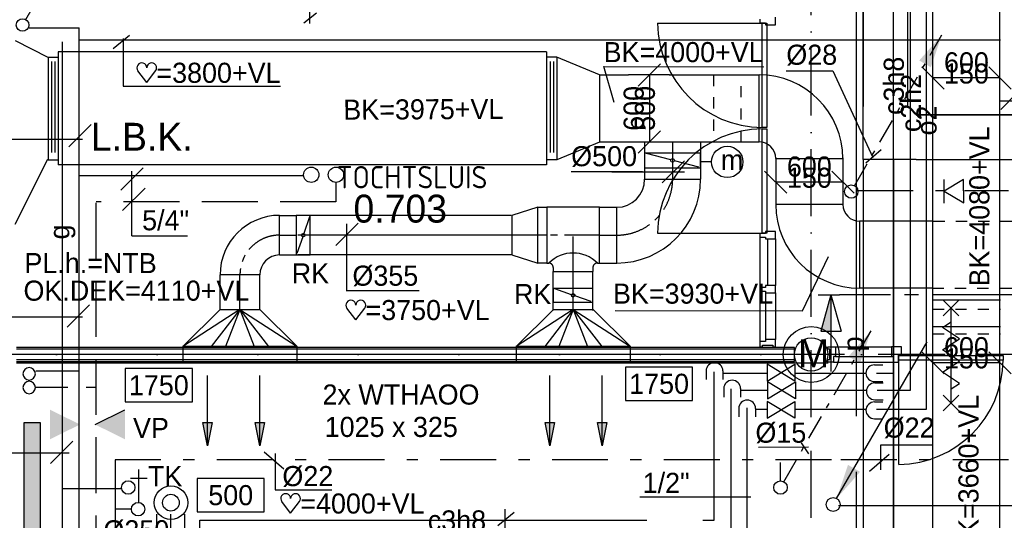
# Model space of a CAD drawing. Extents: x -866131 to -691536, y 173952 to 258052.
# Tile 21 of 160: x -833384 to -824575, y 208136 to 212620. Entities that reach past the tile are written whole.
import ezdxf
from ezdxf.enums import TextEntityAlignment as Align

# ---------------------------------------------------------------- set-up
doc = ezdxf.new("R2010")
doc.units = 0
doc.header["$LTSCALE"] = 100
for name, pattern in [('2322000', [45, 40, -5]), ('2322003', [45, 40, -5]), ('2322004', [45, 40, -5]), ('2322005', [45, 40, -5]), ('2322107', [2000, 1000, 1000]), ('2322108', [7, 5, -2]), ('2322109', [10, 5, -2, 1, -2]), ('2322121', [2000, 1000, 1000]), ('2322134', [45, 40, -5]), ('B-SL0', [100000000.0, 0, -100000000.0]), ('CENTER2', [11.25, 7.5, -1.25, 1.25, -1.25]), ('CENTER4', [5, 3.125, -0.625, 0.625, -0.625]), ('DASHDOT', [9, 6, -1.5, 0, -1.5]), ('HIDDEN', [2, 1, -1]), ('LURETOUR', [6, 4, -2])]:
    doc.linetypes.add(name, pattern=pattern)
doc.layers.get('0').update_dxf_attribs({"linetype": 'CONTINUOUS'})
for name, color, linetype in [('AL$7----_STRAMIEN', 1, 'DASHDOT'), ('AL$8----_HULPKOLOM', 2, 'CONTINUOUS'), ('AL$8----_HULPLIJNEN', 2, 'CONTINUOUS'), ('AL22----_BINNENWAND', 7, 'CONTINUOUS'), ('AL28----_KONSTRUKTIE', 3, 'CONTINUOUS'), ('AL31----_BUITENKOZ', 7, 'CONTINUOUS'), ('AL32----_BINNENKOZ', 7, 'CONTINUOUS'), ('AL65----_BEVEILIGING', 7, 'CONTINUOUS'), ('AL74----_INRSANITAIR', 7, 'CONTINUOUS'), ('ALL-----_REFLIJNEN', 8, 'CONTINUOUS'), ('BOUW', 8, 'CONTINUOUS'), ('DOORSNEDE', 1, 'CONTINUOUS'), ('KABELGOOT', 8, 'CONTINUOUS'), ('WI561---', 1, 'CONTINUOUS'), ('WL$1----', 4, 'CONTINUOUS'), ('WL524---', 4, 'CONTINUOUS'), ('WL531---', 4, 'CONTINUOUS'), ('WL541---', 4, 'CONTINUOUS'), ('WL561---', 4, 'CONTINUOUS'), ('WL561---_AANVOER', 4, 'CONTINUOUS'), ('WL561---_RETOUR', 4, 'CONTINUOUS'), ('WL570---', 3, 'CONTINUOUS'), ('WL570---_HARTLIJN', 7, 'CONTINUOUS'), ('WL570---_RETOUR', 3, 'CONTINUOUS'), ('WL570---_TOEVOER', 3, 'CONTINUOUS'), ('WM$1----', 1, 'CONTINUOUS'), ('WM541---', 1, 'CONTINUOUS'), ('WM570---', 1, 'CONTINUOUS')]:
    doc.layers.add(name, color=color, linetype=linetype)
doc.styles.add('BURO-018', font='BUROFONT.shx', dxfattribs={"height": 180})
doc.styles.add('BURO-025', font='BUROFONT.shx', dxfattribs={"height": 250})
doc.styles.add('BURO-050', font='BUROFONT.shx', dxfattribs={"height": 500})
doc.styles.get("Standard").update_dxf_attribs({"font": 'ISOCP'})

# ---------------------------------------------------------------- blocks, each defined once
blk = doc.blocks.new('A$C762F268B')
at = {"layer": 'WL561---_RETOUR', "color": 1}
for centre in [(56.2, 177.8), (56.2, 56.2)]:
    blk.add_circle(centre, 56.2, dxfattribs=at)
blk = doc.blocks.new('A$C308E2E07')
at = {"layer": 'WL561---'}
blk.add_blockref('A$C762F268B', (0, 0), dxfattribs=at)
blk = doc.blocks.new('LDV1109')
at = {"color": 0, "linetype": 'CONTINUOUS'}
for p, q in [((5.875, 10.176), (6.75, 11.691)), ((5.312, 9.202), (5.5, 9.526)), ((4, 6.928), (4.937, 8.552)), ((3.437, 5.954), (3.625, 6.279)), ((2.125, 3.681), (3.062, 5.304)), ((1.562, 2.706), (1.75, 3.031)), ((0.25, 0.433), (1.187, 2.057))]:
    blk.add_line(p, q, dxfattribs=at)
blk.add_lwpolyline([(6.75, 11.691, 0, 1, 0), (5.5, 9.526, 1, 1, 0)], format="xyseb", dxfattribs=at)
blk.add_circle((0, 0), 0.5, dxfattribs=at)
blk = doc.blocks.new('LDV3121')
at = {"color": 0, "linetype": 'CONTINUOUS'}
blk.add_line((0.25, 0.433), (6.75, 11.691), dxfattribs=at)
blk.add_lwpolyline([(0.25, 0.433, 0, 1, 0), (1.5, 2.598, 1, 1, 0)], format="xyseb", dxfattribs=at)
blk.add_circle((0, 0), 0.5, dxfattribs=at)
blk = doc.blocks.new('A$C4B192442')
at = {"layer": 'WL524---', "color": 2, "xscale": 124.5, "yscale": 124.5, "zscale": 124.5}
blk.add_blockref('LDV3121', (62.2, 62.2), dxfattribs=at)
blk = doc.blocks.new('LU-2D-K-258')
at = {"color": 0, "linetype": 'CONTINUOUS'}
for p, q in [((-0.5, 300), (0.5, 300)), ((-0.5, -300), (0.5, -300))]:
    blk.add_line(p, q, dxfattribs=at)
blk = doc.blocks.new('*U175', base_point=(3479.9, 37339))
at = {"layer": 'WM570---', "linetype": 'CONTINUOUS'}
for p, q in [((3579.6, 37738.7), (3380.2, 37539.2)), ((3479.9, 37639), (3479.9, 37039)), ((3579.6, 37138.7), (3380.2, 36939.2))]:
    blk.add_line(p, q, dxfattribs=at)
at = {"layer": 'WM570---', "linetype": 'CONTINUOUS', "style": 'BURO-018'}
for s, p in [('600', (3429.9, 37339)), ('500', (3529.9, 37339))]:
    blk.add_text(s, height=180, rotation=90, dxfattribs=at).set_placement(p, align=Align.CENTER)
blk = doc.blocks.new('LU-1D-K-1F4')
at = {"color": 0, "linetype": 'CONTINUOUS'}
for p, q in [((-0.5, 250), (0.5, 250)), ((-0.5, -250), (0.5, -250))]:
    blk.add_line(p, q, dxfattribs=at)
at = {"layer": 'WL570---_HARTLIJN', "linetype": 'CENTER2'}
blk.add_line((-0.5, 0), (0.5, 0), dxfattribs=at)
blk = doc.blocks.new('LU-1D-B--1-1635A163')
at = {"color": 0, "linetype": 'CONTINUOUS'}
for p, q in [((-355, -177.5), (-355, 177.5)), ((-177.5, -355), (177.5, -355))]:
    blk.add_line(p, q, dxfattribs=at)
for radius in [532.5, 177.5]:
    blk.add_arc((-355, -355), radius, 0, 90, dxfattribs=at)
at = {"layer": 'WL570---_HARTLIJN', "linetype": 'CENTER4'}
blk.add_arc((-355, -355), 355, 0, 90, dxfattribs=at)
blk = doc.blocks.new('LU-1D-K-163')
at = {"color": 0, "linetype": 'CONTINUOUS'}
for p, q in [((-0.5, 177.5), (0.5, 177.5)), ((-0.5, -177.5), (0.5, -177.5))]:
    blk.add_line(p, q, dxfattribs=at)
at = {"layer": 'WL570---_HARTLIJN', "linetype": 'CENTER2'}
blk.add_line((-0.5, 0), (0.5, 0), dxfattribs=at)
blk = doc.blocks.new('LU-1D-KL-1F482')
at = {"color": 0, "linetype": 'CONTINUOUS'}
for p, q in [((-65.2, 250), (-65.2, -250)), ((65.2, 250), (-65.2, 250)), ((61, 234.2), (4.1, 15.8)), ((65.2, -250), (65.2, 250)), ((-4.1, -15.8), (-61, -234.2)), ((-65.2, -250), (65.2, -250))]:
    blk.add_line(p, q, dxfattribs=at)
blk.add_circle((0, 0), 16.3, dxfattribs=at)
blk = doc.blocks.new('EH100000')
at = {"linetype": 'BYBLOCK'}
for p, q in [((1, 0.5), (0, 0.5)), ((1, 0.5, 1), (0, 0.5, 1)), ((0, -0.5, 1), (1, -0.5, 1)), ((1, -0.5), (0, -0.5))]:
    blk.add_line(p, q, dxfattribs=at)
at = {"linetype": 'BYBLOCK', "invisible_edges": 15}
for points in [[(1, -0.5), (0, -0.5), (0, 0.5), (1, 0.5)], [(0, 0.5), (1, 0.5), (1, 0.5, 1), (0, 0.5, 1)], [(0, -0.5, 1), (1, -0.5, 1), (1, -0.5), (0, -0.5)]]:
    blk.add_3dface(points, dxfattribs=at)
blk = doc.blocks.new('EH100005')
blk.add_lwpolyline([(-1, -0.5), (0, -0.5), (0, 0.5), (-1, 0.5)])
blk = doc.blocks.new('KG2II')
at = {"linetype": 'B-SL0'}
for p, q in [((275, -200), (275, 200)), ((-200, -275), (200, -275))]:
    blk.add_line(p, q, dxfattribs=at)
at = {"linetype": 'BYBLOCK'}
for points in [[(-200, -275), (-200, 200), (-200, 200), (275, 200)], [(275, -200), (275, -200), (200, -275), (200, -275)]]:
    blk.add_lwpolyline(points, dxfattribs=at)
at = {"flags": 3}
blk.add_attdef('HULPSTUK', (0, 0), '', height=1, rotation=270, dxfattribs=at)
blk = doc.blocks.new('LU-ORNAM-C8C810')
at = {"color": 0, "linetype": 'CONTINUOUS'}
for radius in [100, 50]:
    blk.add_circle((0, 0), radius, dxfattribs=at)
at = {"color": 0, "linetype": 'CONTINUOUS', "style": 'BURO-018', "flags": 1}
for tag, p in [('LU_ID', (0, 0)), ('LU_DEBIET', (0, -3)), ('LU_FABR', (0, -6)), ('LU_ARTNR', (0, -9))]:
    blk.add_attdef(tag, p, '', height=1.8, dxfattribs=at)
blk = doc.blocks.new('LU-ORND')
at = {"color": 0, "linetype": 'CONTINUOUS'}
for p, q in [((-3, 1.5), (-3, -1.5)), ((3, 1.5), (-3, 1.5)), ((3, -1.5), (3, 1.5)), ((-3, -1.5), (3, -1.5))]:
    blk.add_line(p, q, dxfattribs=at)
blk = doc.blocks.new('LU-1D-KL1-1637C')
at = {"color": 0, "linetype": 'CONTINUOUS'}
for p, q in [((-62, 177.5), (-62, -177.5)), ((62, 177.5), (-62, 177.5)), ((62, -177.5), (62, 177.5)), ((56.9, 162.9), (5.1, 14.6)), ((-5.1, -14.6), (-56.9, -162.9)), ((-62, -177.5), (62, -177.5))]:
    blk.add_line(p, q, dxfattribs=at)
blk.add_circle((0, 0), 15.5, dxfattribs=at)
blk = doc.blocks.new('LU-PIJL7')
at = {"color": 0, "linetype": 'CONTINUOUS'}
for p, q in [((0, 0), (-15, 0)), ((-5, -1), (-5, 1)), ((-5, 1), (0, 0)), ((0, 0), (-5, -1))]:
    blk.add_line(p, q, dxfattribs=at)
blk.add_solid([(-5, 1), (-5, -1), (0, 0)], dxfattribs=at)
blk = doc.blocks.new('LU-1D-K-FA')
at = {"color": 0, "linetype": 'CONTINUOUS'}
for p, q in [((-0.5, 125), (0.5, 125)), ((-0.5, -125), (0.5, -125))]:
    blk.add_line(p, q, dxfattribs=at)
at = {"layer": 'WL570---_HARTLIJN', "linetype": 'CENTER2'}
blk.add_line((-0.5, 0), (0.5, 0), dxfattribs=at)
blk = doc.blocks.new('LDS')
at = {"color": 0, "linetype": 'CONTINUOUS'}
for p, q in [((0, 1), (1, 1)), ((0, -1), (1, -1))]:
    blk.add_line(p, q, dxfattribs=at)
blk.add_arc((0, 0), 1, 90, 270, dxfattribs=at)
blk = doc.blocks.new('3048301')
at = {"color": 0, "linetype": 'CONTINUOUS'}
for p, q in [((-2.5, 1.5), (2.5, -1.5)), ((-2.5, -1.5), (-2.5, 1.5)), ((2.5, 1.5), (-2.5, -1.5)), ((2.5, -1.5), (2.5, 1.5))]:
    blk.add_line(p, q, dxfattribs=at)
at = {"color": 0, "linetype": 'CONTINUOUS', "style": 'BURO-018', "flags": 1}
blk.add_attdef('CV_MATCODE', (0, 0), '', height=1.8, dxfattribs=at)
blk = doc.blocks.new('2322003-5')
at = {"layer": 'WM$1----', "color": 0, "style": 'BURO-018'}
blk.add_text('o2', height=180, rotation=90, dxfattribs=at).set_placement((7822.6, 37765.1), align=Align.MIDDLE)
blk = doc.blocks.new('2322401')
at = {"color": 0, "linetype": 'CONTINUOUS'}
for p, q in [((-0.5, 0.5, 1), (-0.5, 0.5)), ((-0.5, 0.5, 1), (-0.5, -0.5, 1)), ((0.5, 0.5, 1), (-0.5, 0.5, 1)), ((0.5, 0.5), (-0.5, 0.5)), ((-0.5, 0.5), (-0.5, -0.5)), ((0.5, 0.5, 1), (0.5, 0.5)), ((0.5, -0.5, 1), (0.5, 0.5, 1)), ((0.5, -0.5), (0.5, 0.5)), ((-0.5, -0.5, 1), (-0.5, -0.5)), ((-0.5, -0.5, 1), (0.5, -0.5, 1)), ((-0.5, -0.5), (0.5, -0.5)), ((0.5, -0.5, 1), (0.5, -0.5))]:
    blk.add_line(p, q, dxfattribs=at)
blk = doc.blocks.new('CVHATCH1')
at = {"color": 0, "linetype": 'CONTINUOUS'}
blk.add_solid([(-0.5, -0.5), (0.5, -0.5), (-0.5, 0.5), (0.5, 0.5)], dxfattribs=at)
blk = doc.blocks.new('3048311')
at = {"color": 0, "linetype": 'CONTINUOUS'}
for p, q in [((-2.5, 1.5), (0, 0)), ((-2.5, -1.5), (-2.5, 1.5)), ((0, -1.5), (0, 1.5)), ((0, 0), (-2.5, -1.5))]:
    blk.add_line(p, q, dxfattribs=at)
at = {"color": 0, "linetype": 'CONTINUOUS', "style": 'BURO-018', "flags": 1}
blk.add_attdef('CV_MATCODE', (0, 0), '', height=1.8, dxfattribs=at)
blk = doc.blocks.new('2322004-13')
at = {"layer": 'WM$1----', "color": 0, "style": 'BURO-018'}
blk.add_text('c2h2', height=180, rotation=90, dxfattribs=at).set_placement((7679.6, 37922), align=Align.MIDDLE)
blk = doc.blocks.new('LDV1107')
at = {"color": 0, "linetype": 'CONTINUOUS'}
blk.add_line((0.25, 0.433), (6.75, 11.691), dxfattribs=at)
blk.add_lwpolyline([(6.75, 11.691, 0, 1, 0), (5.5, 9.526, 1, 1, 0)], format="xyseb", dxfattribs=at)
blk.add_circle((0, 0), 0.5, dxfattribs=at)
blk = doc.blocks.new('*U447', base_point=(8180, 38028.4))
at = {"layer": 'WM570---', "linetype": 'CONTINUOUS'}
for p, q in [((7780.3, 38128.1), (7979.7, 37928.7)), ((8380.3, 38128.1), (8579.7, 37928.7)), ((8480, 38028.4), (7880, 38028.4))]:
    blk.add_line(p, q, dxfattribs=at)
at = {"layer": 'WM570---', "linetype": 'CONTINUOUS', "style": 'BURO-018'}
for s, p in [('600', (8180, 38078.4)), ('150', (8180, 37978.4))]:
    blk.add_text(s, height=180, dxfattribs=at).set_placement(p, align=Align.CENTER)
blk = doc.blocks.new('LU-2D-B--1-2585A')
at = {"color": 0, "linetype": 'CONTINUOUS'}
for p, q in [((-450, -300), (-450, 300)), ((-300, -450), (300, -450))]:
    blk.add_line(p, q, dxfattribs=at)
for radius in [750, 150]:
    blk.add_arc((-450, -450), radius, 0, 90, dxfattribs=at)
blk = doc.blocks.new('LU-2D-B-1-2585A')
at = {"color": 0, "linetype": 'CONTINUOUS'}
for p, q in [((-300, 450), (300, 450)), ((-450, 300), (-450, -300))]:
    blk.add_line(p, q, dxfattribs=at)
for radius in [150, 750]:
    blk.add_arc((-450, 450), radius, 270, 0, dxfattribs=at)
blk = doc.blocks.new('*U446', base_point=(8172.9, 33985.3))
at = {"layer": 'WM570---', "linetype": 'CONTINUOUS'}
for p, q in [((7773.2, 34085), (7972.6, 33885.6)), ((8373.2, 34085), (8572.6, 33885.6)), ((8472.9, 33985.3), (7872.9, 33985.3))]:
    blk.add_line(p, q, dxfattribs=at)
at = {"layer": 'WM570---', "linetype": 'CONTINUOUS', "style": 'BURO-018'}
for s, p in [('600', (8172.9, 34035.3)), ('150', (8172.9, 33935.3))]:
    blk.add_text(s, height=180, dxfattribs=at).set_placement(p, align=Align.CENTER)
blk = doc.blocks.new('HART')
at = {"color": 1}
for q in [(-28.1, 39.5), (51.4, 39.5)]:
    blk.add_line((11.6, -12.9), q, dxfattribs=at)
for centre, start, end in [((-10.5, 52.8), 0, 217.1867), ((33.8, 52.8), 322.8133, 180)]:
    blk.add_arc(centre, 22.1, start, end, dxfattribs=at)
blk = doc.blocks.new('*U513', base_point=(-826319.4, 211164.5))
at = {"layer": 'WM570---', "linetype": 'CONTINUOUS'}
for p, q in [((-826719.1, 211264.2), (-826519.7, 211064.8)), ((-826119.1, 211264.2), (-825919.7, 211064.8)), ((-826019.4, 211164.5), (-826619.4, 211164.5))]:
    blk.add_line(p, q, dxfattribs=at)
at = {"layer": 'WM570---', "linetype": 'CONTINUOUS', "style": 'BURO-018'}
for s, p in [('600', (-826319.4, 211214.5)), ('150', (-826319.4, 211114.5))]:
    blk.add_text(s, height=180, dxfattribs=at).set_placement(p, align=Align.CENTER)
blk = doc.blocks.new('LU-1D-T-5A-1F41635-Q1')
at = {"color": 0, "linetype": 'CONTINUOUS'}
for p, q in [((-177.5, 290), (-177.5, 325.2)), ((177.5, 325.2), (-177.5, 325.2)), ((177.5, 290), (177.5, 325.2)), ((-217.5, 250), (-235.5, 250)), ((-235.5, 250), (-235.5, -250)), ((235.5, 250), (217.5, 250)), ((235.5, -250), (235.5, 250)), ((-235.5, -250), (235.5, -250))]:
    blk.add_line(p, q, dxfattribs=at)
at = {"color": 0, "linetype": 'CONTINUOUS', "flags": 128}
for points in [[(-217.5, 250, 0.02182), (-213.1, 250.2, 0.037214), (-210.6, 250.6, 0.006436), (-205.3, 251.9, 0.02182), (-203.8, 252.4, 0.02182), (-200.6, 253.7, 0.02182), (-197.5, 255.4, 0.02182), (-194.6, 257.2, 0.02182), (-191.8, 259.4, 0.02182), (-189.2, 261.7, 0.02182), (-186.9, 264.3, 0.02182), (-184.7, 267.1, 0.02182), (-182.9, 270, 0.02182), (-181.2, 273.1, 0.02182), (-179.9, 276.3, 0.02182), (-179.4, 277.8, 0.006436), (-178.1, 283.1, 0.037214), (-177.7, 285.6, 0.02182), (-177.5, 290)], [(177.5, 290, 0.02182), (177.7, 285.6, 0.037214), (178.1, 283.1, 0.006436), (179.4, 277.8, 0.02182), (179.9, 276.3, 0.02182), (181.2, 273.1, 0.02182), (182.9, 270, 0.02182), (184.7, 267.1, 0.02182), (186.9, 264.3, 0.02182), (189.2, 261.7, 0.02182), (191.8, 259.4, 0.02182), (194.6, 257.2, 0.02182), (197.5, 255.4, 0.02182), (200.6, 253.7, 0.02182), (203.8, 252.4, 0.02182), (205.3, 251.9, 0.006436), (210.6, 250.6, 0.037214), (213.1, 250.2, 0.02182), (217.5, 250)]]:
    blk.add_lwpolyline(points, format="xyb", dxfattribs=at)
at = {"color": 0, "linetype": 'CONTINUOUS'}
blk.add_arc((0, 467.5), 307.6, 225, 315, dxfattribs=at)
at = {"layer": 'WL570---_HARTLIJN', "linetype": 'CENTER4'}
for p, q in [((0, 325.2), (0, 0)), ((-235.5, 0), (235.5, 0))]:
    blk.add_line(p, q, dxfattribs=at)
blk = doc.blocks.new('LU-1D-VCH-1F4163E850')
at = {"color": 0, "linetype": 'CONTINUOUS'}
for p, q in [((0, -250), (0, 250)), ((0, 250), (80, 250)), ((80, 250), (80, -250)), ((312, 177.5), (80, 250)), ((312, -177.5), (312, 177.5)), ((80, -250), (0, -250)), ((80, -250), (312, -177.5))]:
    blk.add_line(p, q, dxfattribs=at)
at = {"layer": 'WL570---_HARTLIJN', "linetype": 'CENTER4'}
blk.add_line((0, 0), (312, 0), dxfattribs=at)
blk = doc.blocks.new('LU-1D-B--1-1F45A1F4')
at = {"color": 0, "linetype": 'CONTINUOUS'}
for p, q in [((-500, -250), (-500, 250)), ((250, -500), (-250, -500))]:
    blk.add_line(p, q, dxfattribs=at)
for radius in [750, 250]:
    blk.add_arc((-500, -500), radius, 0, 90, dxfattribs=at)
at = {"layer": 'WL570---_HARTLIJN', "linetype": 'CENTER4'}
blk.add_arc((-500, -500), 500, 0, 90, dxfattribs=at)
blk = doc.blocks.new('2322005-1')
at = {"layer": 'WM$1----', "color": 0, "style": 'BURO-018'}
blk.add_text('c3h8', height=180, rotation=90, dxfattribs=at).set_placement((-825567.5, 212026.9), align=Align.MIDDLE)
blk.add_text('c3h8', height=180, dxfattribs=at).set_placement((-829472, 208138.6), align=Align.MIDDLE)
blk = doc.blocks.new('2322000-3')
at = {"layer": 'WM$1----', "color": 0, "style": 'BURO-018'}
blk.add_text('p', height=180, rotation=90, dxfattribs=at).set_placement((-825901.4, 209716.6), align=Align.MIDDLE)
blk = doc.blocks.new('2322134-1')
at = {"layer": 'WM541---', "color": 0, "style": 'BURO-018'}
blk.add_text('g', height=180, rotation=90, dxfattribs=at).set_placement((-833002.2, 210718.5), align=Align.MIDDLE)

msp = doc.modelspace()

# ---------------------------------------------------------------- hatches: boundary and pattern name
at = {"layer": 'WL570---'}
h = msp.add_hatch(color=1, dxfattribs=at)
h.paths.add_polyline_path([(-833112.272, 208862.295), (-832847.421, 208993.122), (-833112.272, 208993.122)])
h.paths.add_polyline_path([(-833112.272, 208993.122), (-832847.421, 208993.122), (-832847.421, 208995.665), (-833112.272, 209126.492)])
h = msp.add_hatch(color=1, dxfattribs=at)
h.paths.add_polyline_path([(-832442.627, 208862.295), (-832707.479, 208993.122), (-832442.627, 208993.122)])
h.paths.add_polyline_path([(-832442.627, 208993.122), (-832707.479, 208993.122), (-832707.479, 208995.665), (-832442.627, 209126.492)])

# ---------------------------------------------------------------- linework, layer by layer
at = {"color": 8, "linetype": 'CONTINUOUS'}
for p, q in [((-827676.473, 212588.728), (-826741.973, 212588.728)), ((-826761.973, 212623.728), (-826761.973, 212590.728)), ((-826761.973, 212590.728), (-826710.973, 212590.728)), ((-826710.973, 212590.728), (-826710.973, 212573.728)), ((-826710.973, 212573.728), (-826622.973, 212573.728)), ((-826622.973, 212573.728), (-826622.973, 212640.728)), ((-826622.973, 210722.728), (-826710.973, 210722.728)), ((-826710.973, 210722.728), (-826710.973, 210705.728)), ((-826622.973, 210655.728), (-826622.973, 210722.728)), ((-827676.473, 210707.728), (-826741.973, 210707.728)), ((-826710.973, 210705.728), (-826761.973, 210705.728)), ((-826761.973, 210705.728), (-826761.973, 210672.728)), ((-826761.973, 210672.728), (-826710.973, 210672.728)), ((-826710.973, 210672.728), (-826710.973, 210655.728)), ((-826710.973, 210655.728), (-826622.973, 210655.728)), ((-826710.973, 210222.228), (-826761.973, 210222.228)), ((-826761.973, 210222.228), (-826761.973, 210189.228)), ((-826761.973, 210189.228), (-826710.973, 210189.228)), ((-826622.973, 210239.228), (-826710.973, 210239.228)), ((-826710.973, 210239.228), (-826710.973, 210222.228)), ((-826710.973, 210189.228), (-826710.973, 210172.228)), ((-826622.973, 210172.228), (-826622.973, 210239.228)), ((-826710.973, 210172.228), (-826622.973, 210172.228)), ((-825494.15, 209690.728), (-825584.15, 209690.728)), ((-825584.15, 209690.728), (-825584.15, 209602.728)), ((-825494.15, 209618.728), (-825494.15, 209690.728)), ((-825584.15, 209602.728), (-825567.15, 209602.728)), ((-825567.15, 209602.728), (-825567.15, 209551.728)), ((-825521.15, 209551.728), (-825521.15, 209618.728)), ((-825521.15, 209618.728), (-825494.15, 209618.728)), ((-825519.15, 208637.228), (-825519.15, 209571.728)), ((-825567.15, 209551.728), (-825521.15, 209551.728))]:
    msp.add_line(p, q, dxfattribs=at)
at = {"color": 1, "linetype": 'CONTINUOUS'}
for p, q in [((-824467.509, 211956.279), (-824607.509, 211816.279)), ((-824126.406, 211889.639), (-824617.886, 211889.639)), ((-832743.976, 211680.951), (-832943.976, 211480.951)), ((-832279.502, 211293.631), (-832479.502, 211093.631)), ((-832263.057, 211110.906), (-832463.057, 210910.906)), ((-832379.519, 210683.523), (-831882.623, 210683.523)), ((-832760.413, 210065.103), (-832960.413, 209865.103)), ((-832908.339, 208843.939), (-833108.339, 208643.939))]:
    msp.add_line(p, q, dxfattribs=at)
at = {"color": 2, "linetype": 'CONTINUOUS'}
for centre in [(-832413.188, 208430.196), (-832324.964, 208236.198)]:
    msp.add_circle(centre, 60, dxfattribs=at)
at = {"color": 8, "linetype": 'CONTINUOUS'}
for centre, start, end in [((-826733.115, 212597.586), 180.5379912, 269.4620088), ((-826733.115, 210698.869), 90.5379912, 179.4620088), ((-825528.008, 209580.586), 270.5379912, 359.4620088)]:
    msp.add_arc(centre, 943.4, start, end, dxfattribs=at)
at = {"layer": 'AL$7----_STRAMIEN', "color": 1}
for points in [[(-826302.65, 203659.024), (-826302.65, 252610.366)], [(-765063.621, 209621.228), (-813402.826, 209621.228), (-838048.569, 209621.228)]]:
    msp.add_lwpolyline(points, dxfattribs=at)
at = {"layer": 'AL$8----_HULPKOLOM', "color": 8}
msp.add_circle((-826302.65, 209621.228), 250, dxfattribs=at)
at = {"layer": 'AL$8----_HULPLIJNEN', "color": 8}
msp.add_line((-833412.826, 209546.228), (-826151.297, 209546.228), dxfattribs=at)
at = {"layer": 'AL22----_BINNENWAND', "color": 8}
for p, q in [((-826452.65, 209683.728), (-833412.826, 209683.728)), ((-826452.65, 209558.728), (-826452.65, 209683.728)), ((-833412.826, 209558.728), (-826452.65, 209558.728))]:
    msp.add_line(p, q, dxfattribs=at)
at = {"layer": 'AL22----_BINNENWAND', "color": 8, "linetype": 'CONTINUOUS'}
for p, q in [((-826452.65, 209668.728), (-833412.826, 209668.728)), ((-826452.65, 209573.728), (-833412.826, 209573.728))]:
    msp.add_line(p, q, dxfattribs=at)
at = {"layer": 'AL28----_KONSTRUKTIE', "color": 8}
msp.add_circle((-826302.65, 209621.228), 150, dxfattribs=at)
at = {"layer": 'AL31----_BUITENKOZ', "color": 8, "linetype": 'CONTINUOUS'}
for p, q in [((-826741.973, 212588.728), (-826700.973, 212588.728)), ((-826741.973, 211654.228), (-826741.973, 212588.728)), ((-826700.973, 212588.728), (-826700.973, 211654.228)), ((-826700.973, 211654.228), (-826741.973, 211654.228)), ((-826741.973, 211642.228), (-826700.973, 211642.228)), ((-826741.973, 210707.728), (-826741.973, 211642.228)), ((-826700.973, 211642.228), (-826700.973, 210707.728)), ((-826700.973, 210707.728), (-826741.973, 210707.728)), ((-825519.15, 209571.728), (-825519.15, 209612.728)), ((-825519.15, 209612.728), (-824584.65, 209612.728)), ((-824584.65, 209571.728), (-825519.15, 209571.728)), ((-824584.65, 209612.728), (-824584.65, 209571.728))]:
    msp.add_line(p, q, dxfattribs=at)
at = {"layer": 'AL32----_BINNENKOZ', "color": 8}
for p, q in [((-826761.973, 210672.728), (-826761.973, 210222.228)), ((-826694.973, 210655.728), (-826694.973, 210239.228)), ((-826622.973, 210655.728), (-826622.973, 210239.228)), ((-826761.973, 210189.228), (-826761.973, 209738.728)), ((-826710.973, 210172.228), (-826710.973, 209755.728)), ((-826622.973, 210172.228), (-826622.973, 209755.728)), ((-826622.973, 209755.728), (-826710.973, 209755.728)), ((-826710.973, 209755.728), (-826710.973, 209738.728)), ((-826622.973, 209688.728), (-826622.973, 209755.728)), ((-826710.973, 209738.728), (-826761.973, 209738.728)), ((-826761.973, 209738.728), (-826761.973, 209688.728)), ((-826761.973, 209688.728), (-826736.973, 209688.728)), ((-826736.973, 209688.728), (-826736.973, 209704.728)), ((-826736.973, 209704.728), (-826644.973, 209704.728)), ((-826644.973, 209704.728), (-826644.973, 209688.728)), ((-826644.973, 209688.728), (-826622.973, 209688.728)), ((-826152.65, 209668.728), (-826152.65, 209690.728)), ((-826152.65, 209690.728), (-826085.65, 209690.728)), ((-826136.65, 209668.728), (-826152.65, 209668.728)), ((-826136.65, 209576.728), (-826136.65, 209668.728)), ((-826085.65, 209690.728), (-825584.15, 209690.728)), ((-826085.65, 209690.728), (-826085.65, 209602.728)), ((-826152.65, 209551.728), (-826152.65, 209576.728)), ((-826152.65, 209576.728), (-826136.65, 209576.728)), ((-826085.65, 209602.728), (-826102.65, 209602.728)), ((-826102.65, 209602.728), (-826102.65, 209551.728)), ((-826085.65, 209602.728), (-825584.15, 209602.728)), ((-826102.65, 209551.728), (-826152.65, 209551.728)), ((-826102.65, 209551.728), (-825567.15, 209551.728))]:
    msp.add_line(p, q, dxfattribs=at)
at = {"layer": 'AL65----_BEVEILIGING', "color": 8, "linetype": 'CONTINUOUS'}
for p, q in [((-825121.9, 209967.728), (-824981.9, 210107.728)), ((-824981.9, 209967.728), (-825121.9, 210107.728)), ((-825051.9, 209187.728), (-825051.9, 210037.728)), ((-825126.9, 209862.728), (-825051.9, 209912.728)), ((-824976.9, 209762.728), (-825126.9, 209862.728)), ((-825051.9, 209712.728), (-824976.9, 209762.728)), ((-825126.9, 209662.728), (-825051.9, 209712.728)), ((-824976.9, 209562.728), (-825126.9, 209662.728)), ((-825126.9, 209462.728), (-825051.9, 209512.728)), ((-825051.9, 209512.728), (-824976.9, 209562.728)), ((-824976.9, 209362.728), (-825126.9, 209462.728)), ((-825051.9, 209312.728), (-824976.9, 209362.728)), ((-825121.9, 209117.728), (-824981.9, 209257.728)), ((-824981.9, 209117.728), (-825121.9, 209257.728))]:
    msp.add_line(p, q, dxfattribs=at)
at = {"layer": 'AL74----_INRSANITAIR', "color": 2, "linetype": 'CONTINUOUS'}
for points in [[(-832393.259, 208515.102), (-832243.259, 208515.102)], [(-832318.259, 208290.102), (-832318.259, 208590.102)]]:
    msp.add_lwpolyline(points, dxfattribs=at)
at = {"layer": 'ALL-----_REFLIJNEN', "color": 8, "linetype": 'CONTINUOUS'}
msp.add_line((-826452.65, 209621.228), (-833412.826, 209621.228), dxfattribs=at)
at = {"layer": 'DOORSNEDE', "color": 5}
msp.add_line((-826241.812, 210155.912), (-826050.195, 210155.912), dxfattribs=at)
at = {"layer": 'DOORSNEDE', "color": 220}
for p, q in [((-826125.928, 210155.912), (-826216.201, 209830.804)), ((-826125.928, 210155.912), (-826035.654, 209830.804)), ((-826125.928, 210155.912), (-826125.928, 209469.573)), ((-826216.201, 209830.804), (-826035.654, 209830.804))]:
    msp.add_line(p, q, dxfattribs=at)
at = {"layer": 'DOORSNEDE', "color": 220, "linetype": 'CENTER2'}
msp.add_line((-823342.787, 210155.912), (-826050.195, 210155.912), dxfattribs=at)
at = {"layer": 'DOORSNEDE', "color": 220}
msp.add_solid([(-826216.201, 209830.804), (-826125.928, 209830.804), (-826125.928, 210155.912)], dxfattribs=at)
at = {"layer": 'WI561---'}
for p, q in [((-834399.895, 211549.84), (-832821.769, 211549.84)), ((-834441.984, 209958.004), (-832822.189, 209958.004))]:
    msp.add_line(p, q, dxfattribs=at)
at = {"layer": 'WL$1----', "linetype": '2322005'}
for p, q in [((-825567.451, 209454.267), (-825567.451, 237099.578)), ((-827172.266, 208138.623), (-827172.266, 209466.12)), ((-827089.257, 209454.267), (-826701.881, 209454.267)), ((-826446.572, 209454.267), (-825818.05, 209454.267)), ((-825717.106, 209454.267), (-825567.451, 209454.267)), ((-831771.819, 208138.623), (-827172.266, 208138.623)), ((-831771.819, 202090.577), (-831771.819, 208138.623))]:
    msp.add_line(p, q, dxfattribs=at)
at = {"layer": 'WL$1----', "linetype": '2322004'}
for p, q in [((-825414.19, 209301.006), (-825414.19, 236946.317)), ((-827019.005, 207985.362), (-827019.005, 209312.859)), ((-826935.996, 209301.006), (-826693.391, 209301.006)), ((-826446.572, 209301.006), (-825811.312, 209301.006)), ((-825713.153, 209301.006), (-825414.19, 209301.006))]:
    msp.add_line(p, q, dxfattribs=at)
at = {"layer": 'WL$1----', "linetype": '2322003'}
for p, q in [((-825271.146, 209130.306), (-825271.146, 236803.274)), ((-826875.962, 207814.662), (-826875.962, 209142.159)), ((-826792.953, 209130.306), (-826697.344, 209130.306)), ((-826439.062, 209130.306), (-825818.05, 209130.306)), ((-825717.106, 209130.306), (-825271.146, 209130.306))]:
    msp.add_line(p, q, dxfattribs=at)
at = {"layer": 'WL$1----', "linetype": '2322000'}
msp.add_line((-825901.353, 213070.165), (-825901.353, 197363.077), dxfattribs=at)
at = {"layer": 'WL524---', "color": 4, "linetype": '2322121'}
msp.add_line((-826059.619, 208270.365), (-824012.444, 208270.365), dxfattribs=at)
at = {"layer": 'WL531---', "color": 1}
for p, q in [((-826108.031, 212161.629), (-825750.386, 211384.578)), ((-826773.675, 208791.417), (-826327.679, 208793.564))]:
    msp.add_line(p, q, dxfattribs=at)
at = {"layer": 'WL531---', "linetype": '2322109'}
for p, q in [((-825890.976, 211088.743), (-825111.412, 211088.743)), ((-824930.317, 211088.743), (-824536.87, 211088.743)), ((-832530.459, 208677.077), (-832530.459, 208236.198)), ((-826121.029, 208677.077), (-832530.459, 208677.077)), ((-826577.521, 208489.817), (-826577.521, 208653.914)), ((-824537.003, 208677.077), (-826121.029, 208677.077)), ((-832384.964, 208236.198), (-832530.459, 208236.198)), ((-832530.459, 208236.198), (-832530.459, 205710.141))]:
    msp.add_line(p, q, dxfattribs=at)
at = {"layer": 'WL541---', "color": 1}
for p, q in [((-830788.286, 212585.903), (-830788.286, 213765.584)), ((-830841.828, 212591.255), (-830729.391, 212682.231)), ((-834611.318, 208740.513), (-832940.892, 208740.513))]:
    msp.add_line(p, q, dxfattribs=at)
at = {"layer": 'WL541---', "color": 3, "linetype": '2322134'}
for p, q in [((-833002.16, 208422.301), (-833002.16, 213014.619)), ((-833002.16, 196178.212), (-833002.16, 208422.301)), ((-832997.55, 208422.301), (-832474.252, 208422.301))]:
    msp.add_line(p, q, dxfattribs=at)
at = {"layer": 'WL561---', "color": 1}
for centre in [(-830775.554, 211230.659), (-830554.653, 211230.659)]:
    msp.add_circle(centre, 68.522, dxfattribs=at)
at = {"layer": 'WL561---_AANVOER', "linetype": '2322107'}
for p, q in [((-833298.708, 212547.391), (-832850.564, 212547.391)), ((-832850.564, 205797.464), (-832850.564, 212547.391)), ((-824609.273, 212435.705), (-832850.564, 212435.705)), ((-833238.258, 209474.942), (-832850.564, 209474.942))]:
    msp.add_line(p, q, dxfattribs=at)
at = {"layer": 'WL561---_RETOUR', "linetype": '2322108'}
for p, q in [((-832700.564, 206280.47), (-832700.564, 210988.391)), ((-830554.653, 210988.391), (-832700.564, 210988.391)), ((-833246.453, 209329.723), (-832954.053, 209329.723)), ((-832790.762, 209329.723), (-832700.564, 209329.723))]:
    msp.add_line(p, q, dxfattribs=at)
at = {"layer": 'WL570---', "color": 1}
for p, q in [((-832547.086, 212361.078), (-832401.048, 212479.676)), ((-832459.283, 212449.48), (-832459.283, 212023.645)), ((-826525.279, 212161.629), (-826108.031, 212161.629)), ((-832459.283, 212023.645), (-831049.297, 212023.645)), ((-825814.589, 211336.773), (-825676.863, 211456.477)), ((-832379.519, 210683.523), (-832379.519, 211262.383)), ((-832707.479, 208995.665), (-832442.627, 209126.492)), ((-826393.718, 208829.107), (-826327.679, 208732.635)), ((-829106.623, 208090.318), (-828960.584, 208208.915)), ((-829042.731, 208236.284), (-829042.731, 207424.345))]:
    msp.add_line(p, q, dxfattribs=at)
at = {"layer": 'WL570---'}
for p, q in [((-828669.861, 212330.104), (-833039.861, 212330.104)), ((-833039.861, 212330.104), (-833039.861, 211320.104)), ((-828669.861, 212330.104), (-828669.861, 211320.104)), ((-833129.861, 212285.104), (-833039.861, 212285.104)), ((-833129.861, 212285.104), (-833129.861, 211365.104)), ((-828579.861, 212285.104), (-828669.861, 212285.104)), ((-828579.861, 212285.104), (-828579.861, 211365.104)), ((-833129.861, 211365.104), (-833039.861, 211365.104)), ((-828579.861, 211365.104), (-828669.861, 211365.104)), ((-828669.861, 211320.104), (-833039.861, 211320.104)), ((-831590.984, 210022.695), (-831925.984, 209692.033)), ((-831413.484, 210022.695), (-831925.984, 209692.033)), ((-831413.484, 210022.695), (-831669.734, 209692.033)), ((-831590.984, 210022.695), (-831232.132, 210022.695)), ((-831413.484, 210022.695), (-831541.609, 209692.033)), ((-831413.484, 210022.695), (-830900.984, 209692.033)), ((-831413.484, 210022.695), (-831157.234, 209692.033)), ((-831413.484, 210022.695), (-831285.359, 209692.033)), ((-831235.984, 210022.695), (-830900.984, 209692.033)), ((-828608.507, 210022.695), (-828943.507, 209692.033)), ((-828431.007, 210022.695), (-828943.507, 209692.033)), ((-828431.007, 210022.695), (-828687.257, 209692.033)), ((-828608.507, 210022.695), (-828253.263, 210022.695)), ((-828431.007, 210022.695), (-828559.132, 209692.033)), ((-828431.007, 210022.695), (-828302.882, 209692.033)), ((-828431.007, 210022.695), (-828174.757, 209692.033)), ((-828431.007, 210022.695), (-827918.507, 209692.033)), ((-828253.507, 210022.695), (-827918.507, 209692.033)), ((-831925.984, 209692.033), (-831925.984, 209546.228)), ((-831669.734, 209692.033), (-831925.984, 209692.033)), ((-831413.484, 209692.033), (-831669.734, 209692.033)), ((-831157.234, 209692.033), (-831413.484, 209692.033)), ((-830900.984, 209692.033), (-831157.234, 209692.033)), ((-830900.984, 209546.228), (-830900.984, 209692.033)), ((-828943.507, 209692.033), (-828943.507, 209546.228)), ((-827918.507, 209692.033), (-828943.507, 209692.033)), ((-827918.507, 209546.228), (-827918.507, 209692.033)), ((-831925.984, 209546.228), (-830900.984, 209546.228)), ((-828943.507, 209546.228), (-827918.507, 209546.228))]:
    msp.add_line(p, q, dxfattribs=at)
at = {"layer": 'WL570---', "color": 2}
msp.add_line((-827194.051, 211345.124), (-827292.815, 211345.124), dxfattribs=at)
at = {"layer": 'WL570---', "color": 4}
for p, q in [((-830845.051, 211219.933), (-832851.453, 211219.933)), ((-830554.653, 211162.137), (-830554.653, 210988.391))]:
    msp.add_line(p, q, dxfattribs=at)
at = {"layer": 'WL570---', "color": 1, "linetype": 'HIDDEN'}
for p, q in [((-825207.5, 210815.185), (-824612.22, 210815.185)), ((-825216.765, 210214.536), (-824616.852, 210214.536))]:
    msp.add_line(p, q, dxfattribs=at)
at = {"layer": 'WL570---', "color": 2}
msp.add_circle((-827053.84, 211345.124), 140.211, dxfattribs=at)
at = {"layer": 'WL570---_RETOUR'}
for p, q in [((-827570.878, 212125.104), (-827936.53, 212125.104)), ((-827936.53, 211525.104), (-827570.878, 211525.104))]:
    msp.add_line(p, q, dxfattribs=at)
at = {"layer": 'WL570---_RETOUR', "linetype": 'HIDDEN'}
for p, q in [((-827175.382, 212125.104), (-827175.382, 211525.104)), ((-826930.392, 211525.104), (-826930.392, 212125.104))]:
    msp.add_line(p, q, dxfattribs=at)
at = {"layer": 'WL570---_TOEVOER', "linetype": 'CONTINUOUS'}
for p, q in [((-828196.867, 212125.104), (-828579.861, 212285.104)), ((-828196.867, 212125.104), (-828196.867, 211522.668)), ((-828196.867, 211522.668), (-828579.861, 211365.104))]:
    msp.add_line(p, q, dxfattribs=at)
at = {"layer": 'WM570---', "color": 3}
for p, q in [((-833425.15, 212431.806), (-833132.032, 212282.447)), ((-833425.15, 210788.85), (-833132.032, 211369.055)), ((-825212.764, 210109.828), (-824608.436, 210109.828)), ((-825212.764, 209872.952), (-824608.436, 209872.952))]:
    msp.add_line(p, q, dxfattribs=at)
at = {"layer": 'WM570---'}
for p, q in [((-833100.079, 212243.572), (-833100.079, 211429.181)), ((-833070.269, 212243.572), (-833070.269, 211429.181)), ((-828639.453, 212243.572), (-828639.453, 211429.181)), ((-828609.644, 212243.572), (-828609.644, 211429.181)), ((-828159.022, 212201.378), (-826726.752, 212197.768)), ((-828066.856, 211878.955), (-828159.022, 212201.378)), ((-830556.762, 210597.236), (-830357.358, 210796.64)), ((-830457.06, 210187.068), (-830457.06, 210789.844)), ((-826380.042, 210010.974), (-826147.194, 210498.876)), ((-830457.06, 210194.162), (-829810.603, 210194.162)), ((-828055.202, 210015.197), (-826380.042, 210010.974)), ((-825680.821, 208588.611), (-825680.821, 208813.413)), ((-825680.821, 208813.413), (-825211.433, 208813.413)), ((-831198.19, 208748.255), (-831021.125, 208596.56)), ((-831097.01, 208735.614), (-831097.01, 208410.366)), ((-825782.001, 208575.97), (-825604.936, 208727.665)), ((-831097.01, 208410.366), (-830591.113, 208410.366))]:
    msp.add_line(p, q, dxfattribs=at)
at = {"layer": 'WM570---', "linetype": 'CONTINUOUS'}
for p, q in [((-827635.645, 211157.382), (-827436.241, 211356.786)), ((-827811.085, 211257.084), (-828451.007, 211257.084)), ((-828085.943, 211257.084), (-827435.943, 211257.084)), ((-827835.037, 208345.8), (-826841.411, 208345.8))]:
    msp.add_line(p, q, dxfattribs=at)
at = {"layer": 'WM570---', "color": 3, "linetype": 'HIDDEN'}
for p, q in [((-825212.764, 210025.789), (-824608.436, 210025.789)), ((-825212.764, 209805.996), (-824608.436, 209805.996))]:
    msp.add_line(p, q, dxfattribs=at)

# ---------------------------------------------------------------- block references
at = {"layer": 'KABELGOOT', "zscale": 60}
for name, p, xscale, yscale, rotation in [('EH100000', (-825637.333, 216693.872), 4850.999999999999, 400, 270), ('EH100000', (-801772.333, 211567.872), 23591.03645828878, 400, 179.9999999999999), ('EH100005', (-825702.333, 211366.872), 60, 270, 90), ('EH100000', (-825702.333, 195679.872), 15684, 270, 89.99999999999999)]:
    msp.add_blockref(name, p, dxfattribs=dict(at, xscale=xscale, yscale=yscale, rotation=rotation))
at = {"layer": 'KABELGOOT', "rotation": 90}
msp.add_blockref('KG2II', (-825637.333, 211567.872), dxfattribs=at)
at = {"layer": 'WL$1----', "color": 2}
for name, p, xscale, yscale, zscale, rotation in [('LDS', (-827167.997, 209473.482), 75, 75, 75, 270), ('3048301', (-826572.83, 209458.387), 50, 50, 50, 180), ('LDS', (-827009.884, 209315.447), 75, 75, 75, 270), ('3048301', (-826568.878, 209300.351), 50, 50, 50, 180), ('LDS', (-826875.488, 209137.657), 75, 75, 75, 270), ('3048301', (-826572.83, 209126.512), 50, 50, 50, 180)]:
    msp.add_blockref(name, p, dxfattribs=dict(at, xscale=xscale, yscale=yscale, zscale=zscale, rotation=rotation))
at = {"layer": 'WL$1----', "color": 2, "xscale": 75, "yscale": 75, "zscale": 75}
for p in [(-825737.625, 209453.241), (-825733.673, 209291.255), (-825737.625, 209121.367)]:
    msp.add_blockref('LDS', p, dxfattribs=at)
at = {"layer": 'WL$1----', "color": 1, "xscale": 42, "yscale": 42, "zscale": 42, "rotation": 270}
for p in [(-831704.702, 208802.522), (-831234.73, 208802.522), (-828642.164, 208802.522), (-828172.192, 208802.522)]:
    msp.add_blockref('LU-PIJL7', p, dxfattribs=at)
at = {"layer": 'WL531---', "color": 2, "xscale": 120, "yscale": 120, "zscale": 120}
for p in [(-825944.101, 211080.621), (-826577.521, 208429.817)]:
    msp.add_blockref('LDV1109', p, dxfattribs=at)
at = {"layer": 'WL531---', "color": 2, "xscale": -70, "yscale": 70, "zscale": 70, "rotation": 0.1799999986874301}
msp.add_blockref('3048311', (-825113.969, 211082.819), dxfattribs=at)
at = {"layer": 'WL531---'}
msp.add_blockref('A$C4B192442', (-826168.314, 208215.866), dxfattribs=at)
at = {"layer": 'WL561---', "xscale": -1}
msp.add_blockref('A$C308E2E07', (-833242.978, 209269.823), dxfattribs=at)
at = {"layer": 'WL561---', "xscale": 2240, "yscale": 150, "rotation": 90}
for name, zscale in [('2322401', 400), ('CVHATCH1', 2240)]:
    msp.add_blockref(name, (-833273.298, 207890.719, 120), dxfattribs=dict(at, zscale=zscale))
at = {"layer": 'WL561---_AANVOER', "color": 2, "xscale": 112.5, "yscale": 112.5, "zscale": 112.5}
msp.add_blockref('LDV1107', (-833358.656, 212571.41), dxfattribs=at)
at = {"layer": 'WL570---_RETOUR', "xscale": 2, "yscale": 2, "zscale": 2}
for p in [(-832270.812, 212081.989), (-830400.222, 209957.135), (-830983.304, 208224.873)]:
    msp.add_blockref('HART', p, dxfattribs=at)
at = {"layer": 'WL570---_RETOUR', "linetype": 'LURETOUR', "xscale": 804.9517222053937}
msp.add_blockref('LU-2D-K-258', (-827171.922, 211825.104), dxfattribs=at)
at = {"layer": 'WL570---_RETOUR', "linetype": 'LURETOUR'}
for name, p, rotation in [('LU-2D-B-1-2585A', (-826319.446, 211825.104), 90), ('LU-2D-B--1-2585A', (-826319.446, 210514.861), 179.9999999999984)]:
    msp.add_blockref(name, p, dxfattribs=dict(at, rotation=rotation))
for p, xscale, rotation in [((-826319.446, 211173.619), 417.5172735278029, 270), ((-825541.947, 210514.861), 654.9975834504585, 179.9999999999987), ((-824182.561, 210514.861), 863.9488301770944, 359.9999999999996)]:
    msp.add_blockref('LU-2D-K-258', p, dxfattribs=dict(at, xscale=xscale, rotation=rotation))
at = {"layer": 'WL570---_RETOUR', "color": 1, "xscale": 1.5, "yscale": 1.5, "zscale": 1.5}
msp.add_blockref('LU-ORNAM-C8C810', (-832031.087, 208294.184), dxfattribs=at)
at = {"layer": 'WL570---_RETOUR', "color": 1, "xscale": 661.5878717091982, "rotation": 89.99999999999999}
msp.add_blockref('LU-1D-K-FA', (-832031.087, 207860.97), dxfattribs=at)
at = {"layer": 'WL570---_TOEVOER', "linetype": 'CONTINUOUS'}
for name, p, xscale, rotation in [('LU-2D-K-258', (-824913.759, 210561.908), 5131.185545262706, 89.99999999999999), ('LU-1D-K-1F4', (-827542.815, 211356.256), 332.8246623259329, 270), ('LU-1D-K-163', (-829940.482, 210689.844), 1909.257737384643, 180), ('LU-1D-K-163', (-828433.04, 210190.606), 348.0753034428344, 90), ('LU-1D-K-163', (-831413.484, 210180.047), 309.5924903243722, 90)]:
    msp.add_blockref(name, p, dxfattribs=dict(at, xscale=xscale, rotation=rotation))
for name, p, xscale in [('LU-2D-K-258', (-828066.698, 211825.104), 260.3372935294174), ('LU-1D-K-1F4', (-828119.633, 210689.844), 153.6375041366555), ('LU-1D-K-163', (-830983.831, 210689.844), 149.3061027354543)]:
    msp.add_blockref(name, p, dxfattribs=dict(at, xscale=xscale))
for name, p, rotation in [('LU-1D-KL-1F482', (-827542.815, 211359.284), 270), ('LU-1D-B--1-1F45A1F4', (-827542.815, 210689.844), 270), ('LU-1D-VCH-1F4163E850', (-828668.392, 210689.844), 180), ('LU-1D-T-5A-1F41635-Q1', (-828433.04, 210689.844), 180), ('LU-1D-B--1-1635A163', (-831413.484, 210689.844), 90), ('LU-1D-KL1-1637C', (-828433.04, 210151.248), 270)]:
    msp.add_blockref(name, p, dxfattribs=dict(at, rotation=rotation))
msp.add_blockref('LU-1D-KL1-1637C', (-830847.178, 210689.844), dxfattribs=at)
at = {"layer": 'WM$1----'}
for name in ['2322000-3', '2322005-1']:
    msp.add_blockref(name, (0, 0), dxfattribs=at)
at = {"layer": 'WM$1----', "color": 1}
for name in ['2322004-13', '2322003-5']:
    msp.add_blockref(name, (-833093.746, 173951.691), dxfattribs=at)
at = {"layer": 'WM541---'}
msp.add_blockref('2322134-1', (0, 0), dxfattribs=at)
at = {"layer": 'WM570---'}
for name, p in [('*U447', (-824913.759, 212097.488)), ('*U175', (-827750.895, 211825.104)), ('*U513', (-826319.446, 211164.476)), ('*U446', (-824913.759, 209546.737))]:
    msp.add_blockref(name, p, dxfattribs=at)
ref = msp.add_blockref('LU-ORND', (-832139.425, 209346.15), dxfattribs=dict(at, xscale=100, yscale=100, zscale=100))
ref.add_attrib('LU_TEXT1', '1750', dxfattribs={"layer": '0', "color": 1, "linetype": 'CONTINUOUS', "height": 180, "style": 'BURO-018'}).set_placement((-832139.425, 209346.15), align=Align.MIDDLE)
ref = msp.add_blockref('LU-ORND', (-827663.539, 209358.944), dxfattribs=dict(at, xscale=100, yscale=100, zscale=100))
ref.add_attrib('LU_TEXT1', '1750', dxfattribs={"layer": '0', "color": 1, "linetype": 'CONTINUOUS', "height": 180, "style": 'BURO-018'}).set_placement((-827663.539, 209358.944), align=Align.MIDDLE)
ref = msp.add_blockref('LU-ORND', (-831495.979, 208361.804), dxfattribs=dict(at, xscale=100, yscale=100, zscale=100))
ref.add_attrib('LU_TEXT1', '500', dxfattribs={"layer": '0', "color": 1, "linetype": 'CONTINUOUS', "height": 180, "style": 'BURO-018'}).set_placement((-831495.979, 208361.804), align=Align.MIDDLE)

# ---------------------------------------------------------------- texts
at = {"color": 1, "linetype": 'CONTINUOUS', "style": 'BURO-018'}
msp.add_text('5/4"', height=180, dxfattribs=at).set_placement((-832288.586, 210733.523))
at = {"layer": 'BOUW', "style": 'BURO-025'}
msp.add_text('0.703', height=250, dxfattribs=at).set_placement((-830397.852, 210802.224))
at = {"layer": 'BOUW', "color": 1, "style": 'BURO-018'}
for s, p in [('PL.h.=NTB', (-833342.175, 210349.669)), ('OK.DEK=4110+VL', (-833350.113, 210102.992)), ('2x WTHAOO', (-830674.635, 209172.734)), ('1025 x 325', (-830655.405, 208882.691))]:
    msp.add_text(s, height=180, dxfattribs=at).set_placement(p)
msp.add_text('TK', height=180, rotation=360, dxfattribs=at).set_placement((-832236.526, 208441.587))
at = {"layer": 'DOORSNEDE', "color": 5, "style": 'BURO-050'}
msp.add_text('M', height=250, dxfattribs=at).set_placement((-826420.385, 209506.408))
at = {"layer": 'WL570---', "color": 1, "style": 'BURO-018'}
for s, p in [('BK=4000+VL', (-828159.747, 212239.157)), ('%%C28', (-826525.279, 212215.496)), ('m', (-827110.508, 211274.323)), ('BK=3930+VL', (-828076.058, 210076.263)), ('VP', (-832370.173, 208872.874))]:
    msp.add_text(s, height=180, dxfattribs=at).set_placement(p)
for s, rotation, p in [('BK=3975+VL', 0.3000334, (-830488.394, 211723.432)), ('BK=4080+VL', 90, (-824708.669, 210231.257)), ('BK=3660+VL', 90, (-824805.684, 207826.97))]:
    msp.add_text(s, height=180, rotation=rotation, dxfattribs=at).set_placement(p)
at = {"layer": 'WL570---', "color": 2, "style": 'BURO-025'}
msp.add_text('L.B.K.', height=250, dxfattribs=at).set_placement((-832747.62, 211445.796))
at = {"layer": 'WL570---_RETOUR', "color": 1, "style": 'BURO-018'}
for s, p in [('=3800+VL', (-832161.035, 212053.916)), ('=3750+VL', (-830290.445, 209929.063)), ('=4000+VL', (-830873.527, 208196.801))]:
    msp.add_text(s, height=180, dxfattribs=at).set_placement(p)
at = {"layer": 'WL570---_TOEVOER', "color": 252, "linetype": 'CENTER4'}
msp.add_text('TOCHTSLUIS', height=200, dxfattribs=at).set_placement((-830548.075, 211108.997))
at = {"layer": 'WL570---_TOEVOER', "color": 1, "style": 'BURO-018'}
for p in [(-830950.055, 210257.468), (-828961.914, 210072.338)]:
    msp.add_text('RK', height=180, dxfattribs=at).set_placement(p)
at = {"layer": 'WM570---', "linetype": 'CONTINUOUS', "style": 'BURO-018'}
msp.add_text('%%c500', height=180, dxfattribs=at).set_placement((-827861.085, 211307.084), align=Align.RIGHT)
at = {"layer": 'WM570---', "style": 'BURO-018'}
for s, p in [('%%c355', (-830407.06, 210237.068)), ('%%C22', (-825654.094, 208876.619)), ('%%C22', (-831033.774, 208442.314))]:
    msp.add_text(s, height=180, dxfattribs=at).set_placement(p)
at = {"layer": 'WM570---', "linetype": 'CONTINUOUS', "style": 'BURO-018'}
for s, p in [('%%c15', (-826801.604, 208831.101)), ('1/2"', (-827810.492, 208381.565)), ('%%c250', (-832635.036, 207957.062))]:
    msp.add_text(s, height=180, dxfattribs=at).set_placement(p)

doc.saveas('drawing.dxf')
